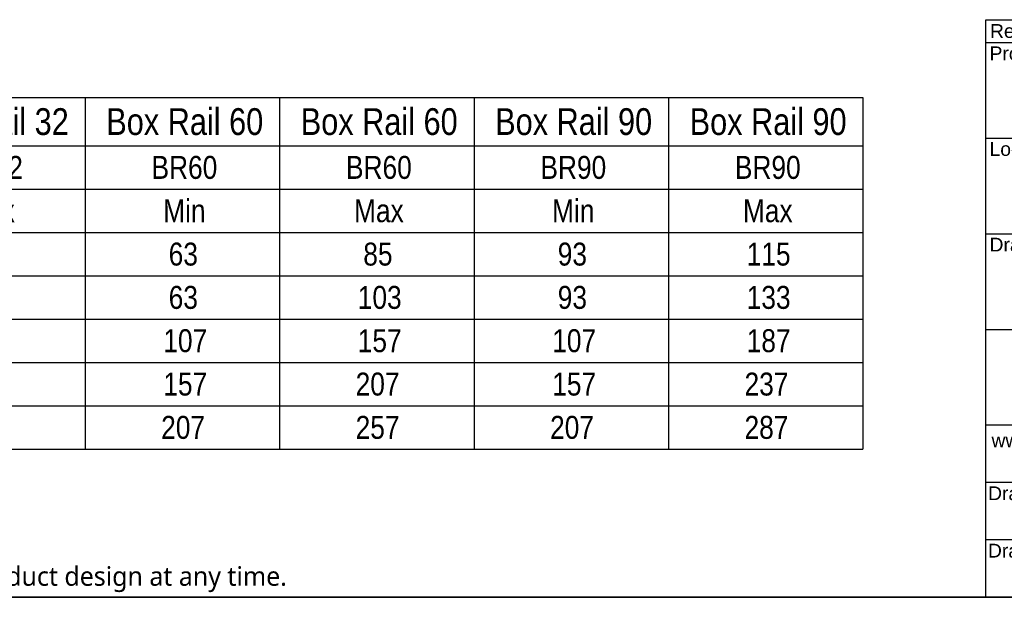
# Model space of a CAD drawing. Header units: millimetres. Extents: x 15 to 3247, y -45 to 876.
# Tile 8 of 13: x 731 to 1117, y 15 to 241. Entities that reach past the tile are written whole.
import ezdxf
from ezdxf.enums import TextEntityAlignment as Align

# ---------------------------------------------------------------- set-up
doc = ezdxf.new("R2010")
doc.units = ezdxf.units.MM
doc.header["$LTSCALE"] = 3
doc.layers.get('0').update_dxf_attribs({"lineweight": 18, "true_color": 0x2a2a2a})
for name, color, linetype, lineweight in [('Border (ISO)', 7, 'Continuous', 35), ('Symbol (ISO)', 7, 'Continuous', 25), ('Title (ISO)', 7, 'Continuous', 25)]:
    doc.layers.add(name, color=color, linetype=linetype, lineweight=lineweight)
doc.styles.add('_Text_Narrow', font='ARIALN.TTF')
doc.styles.add('_Text_Narrow_3', font='ARIALN.TTF')
doc.styles.add('_TITLE_40', font='arial.ttf')
doc.styles.add('_TITLE_48', font='arial.ttf')
doc.styles.add('Note Text (ISO)', font='tahoma.ttf')
doc.styles.get("Standard").update_dxf_attribs({"font": 'tahoma.ttf'})

# ---------------------------------------------------------------- blocks, each defined once
blk = doc.blocks.new('Borders Border')
at = {"layer": 'Border (ISO)'}
blk.add_line((415, 5), (5, 5), dxfattribs=at)
blk = doc.blocks.new('Title Blocks MyDek-Drg_Title')
at = {"layer": 'Title (ISO)'}
for p, q in [((370, 5), (370, 80.5)), ((370, 80.5), (415, 80.5)), ((370, 77.5), (415, 77.5)), ((370, 65), (415, 65)), ((370, 52.5), (415, 52.5)), ((370, 40), (415, 40)), ((415, 27.5), (370, 27.5)), ((415, 20), (370, 20)), ((415, 12.5), (370, 12.5)), ((415, 5), (370, 5))]:
    blk.add_line(p, q, dxfattribs=at)
at = {"layer": 'Title (ISO)', "char_height": 1.8, "attachment_point": 1}
for s, insert, line_spacing_factor, style in [('\\fSwis721 Lt BT|b0|i0;\\H1.8000;Rev', (370.53, 79.92), 0.2988, '_TITLE_48'), ('{\\fArial|b0|i0;\\H1.8000;Project}', (370.47, 77), 0.332, '_TITLE_40'), ('{\\fSwis721 Lt BT|b0|i0;\\H2.0000;\\fSwis721 Lt BT|b0|i0;\\H1.8000;Location}', (370.47, 64.5), 0.332, '_TITLE_40'), ('{\\fSwis721 Lt BT|b0|i0;\\H2.0000;\\fSwis721 Lt BT|b0|i0;\\H1.8000;Drawing Title}', (370.47, 52), 0.332, '_TITLE_40'), ('\\fArial|b0|i0;\\H1.8000;Drawn by   ', (370.28, 19.5), 0.332, '_TITLE_40'), ('\\fArial|b0|i0;\\H1.8000;Drawing No.', (370.26, 12), 0.332, '_TITLE_40')]:
    blk.add_mtext(s, dxfattribs=dict(at, insert=insert, line_spacing_factor=line_spacing_factor, style=style))
at = {"layer": 'Title (ISO)', "insert": (392.56, 26.42), "char_height": 1.8, "width": 44.7292, "attachment_point": 2, "line_spacing_factor": 0.996, "style": '_TITLE_48'}
blk.add_mtext('\\fSwis721 Lt BT|b0|i0;\\H1.8000;www.mydek.com +44 (0 3300 94 94 11      Copyright 2019 MyDek Limited.', dxfattribs=at)
at = {"layer": 'Title (ISO)', "lineweight": 30, "flags": 104}
for tag, height, p in [('Proj', 2.49, (370.31, 69.85)), ('Location', 2.49, (370.31, 57.35)), ('DESCRIPTION', 2.5, (370.31, 44.85))]:
    blk.add_attdef(tag, text='', height=height, dxfattribs=at).set_placement(p, align=Align.MIDDLE_LEFT)
for tag, p in [('Initial_View_Scale', (414.41, 16.63)), ('Rev', (413.98, 8.58))]:
    blk.add_attdef(tag, text='', height=2.5, dxfattribs=at).set_placement(p, align=Align.TOP_RIGHT)
for tag, height, p in [('Chk', 2.49, (392.01, 16.63)), ('DRG_NO', 2.5, (380.87, 8.66))]:
    blk.add_attdef(tag, text='', height=height, dxfattribs=at).set_placement(p, align=Align.TOP_CENTER)
blk = doc.blocks.new('MyDek-Disclaimer-ProductChange')
at = {"layer": 'Symbol (ISO)', "insert": (-81.04, 1.76), "char_height": 2.5, "attachment_point": 1, "style": 'Note Text (ISO)'}
blk.add_mtext('\\fSegoe UI|b0|i0;\\H2.5000;MyDek policy of constant improvement means we reserve the right to alter product design at any time.', dxfattribs=at)
blk = doc.blocks.new('Table1')
at = {"layer": 'Symbol (ISO)'}
for p, q in [((150.73, 70.32), (353.93, 70.32)), ((252.33, 70.32), (252.33, 64.01)), ((277.73, 70.32), (277.73, 64.01)), ((303.13, 70.32), (303.13, 64.01)), ((328.53, 70.32), (328.53, 64.01)), ((353.93, 70.32), (353.93, 64.01)), ((150.73, 64.01), (353.93, 64.01)), ((252.33, 64.01), (252.33, 24.37)), ((277.73, 64.01), (277.73, 24.37)), ((303.13, 64.01), (303.13, 24.37)), ((328.53, 64.01), (328.53, 24.37)), ((353.93, 64.01), (353.93, 24.37)), ((150.73, 58.35), (353.93, 58.35)), ((150.73, 52.68), (353.93, 52.68)), ((150.73, 47.02), (353.93, 47.02)), ((150.73, 41.36), (353.93, 41.36)), ((150.73, 35.7), (353.93, 35.7)), ((150.73, 30.03), (353.93, 30.03)), ((150.73, 24.37), (353.93, 24.37))]:
    blk.add_line(p, q, dxfattribs=at)
at = {"layer": 'Symbol (ISO)', "attachment_point": 7}
for s, insert, char_height, style in [('Box Rail 32', (229.69, 65.38), 3.5, '_Text_Narrow'), ('Box Rail 60', (255.09, 65.38), 3.5, '_Text_Narrow'), ('Box Rail 60', (280.49, 65.38), 3.5, '_Text_Narrow'), ('Box Rail 90', (305.89, 65.38), 3.5, '_Text_Narrow'), ('Box Rail 90', (331.29, 65.38), 3.5, '_Text_Narrow'), ('BR32', (235.6, 59.65), 3, '_Text_Narrow_3'), ('BR60', (261, 59.65), 3, '_Text_Narrow_3'), ('BR60', (286.4, 59.65), 3, '_Text_Narrow_3'), ('BR90', (311.8, 59.65), 3, '_Text_Narrow_3'), ('BR90', (337.2, 59.65), 3, '_Text_Narrow_3'), ('Max', (236.65, 53.99), 3, '_Text_Narrow_3'), ('Min', (262.52, 54.02), 3, '_Text_Narrow_3'), ('Max', (287.45, 53.99), 3, '_Text_Narrow_3'), ('Min', (313.32, 54.02), 3, '_Text_Narrow_3'), ('Max', (338.25, 53.99), 3, '_Text_Narrow_3'), ('63', (263.24, 48.32), 3, '_Text_Narrow_3'), ('85', (288.66, 48.32), 3, '_Text_Narrow_3'), ('93', (314.06, 48.32), 3, '_Text_Narrow_3'), ('115', (338.74, 48.32), 3, '_Text_Narrow_3'), ('63', (263.24, 42.66), 3, '_Text_Narrow_3'), ('103', (287.94, 42.66), 3, '_Text_Narrow_3'), ('93', (314.06, 42.66), 3, '_Text_Narrow_3'), ('133', (338.74, 42.66), 3, '_Text_Narrow_3'), ('107', (262.54, 37), 3, '_Text_Narrow_3'), ('157', (287.94, 37), 3, '_Text_Narrow_3'), ('107', (313.34, 37), 3, '_Text_Narrow_3'), ('187', (338.74, 37), 3, '_Text_Narrow_3'), ('157', (262.54, 31.33), 3, '_Text_Narrow_3'), ('207', (287.66, 31.33), 3, '_Text_Narrow_3'), ('157', (313.34, 31.33), 3, '_Text_Narrow_3'), ('237', (338.46, 31.33), 3, '_Text_Narrow_3'), ('207', (262.26, 25.67), 3, '_Text_Narrow_3'), ('257', (287.66, 25.67), 3, '_Text_Narrow_3'), ('207', (313.06, 25.67), 3, '_Text_Narrow_3'), ('287', (338.46, 25.67), 3, '_Text_Narrow_3')]:
    blk.add_mtext(s, dxfattribs=dict(at, insert=insert, char_height=char_height, style=style))

msp = doc.modelspace()

# ---------------------------------------------------------------- block references
at = {"xscale": 3, "yscale": 3, "zscale": 3}
for name, p in [('Borders Border', (0, 0)), ('Title Blocks MyDek-Drg_Title', (-0.009, 0.001)), ('Table1', (0, 0)), ('MyDek-Disclaimer-ProductChange', (606.993, 21.752))]:
    msp.add_blockref(name, p, dxfattribs=at)

doc.saveas('drawing.dxf')
